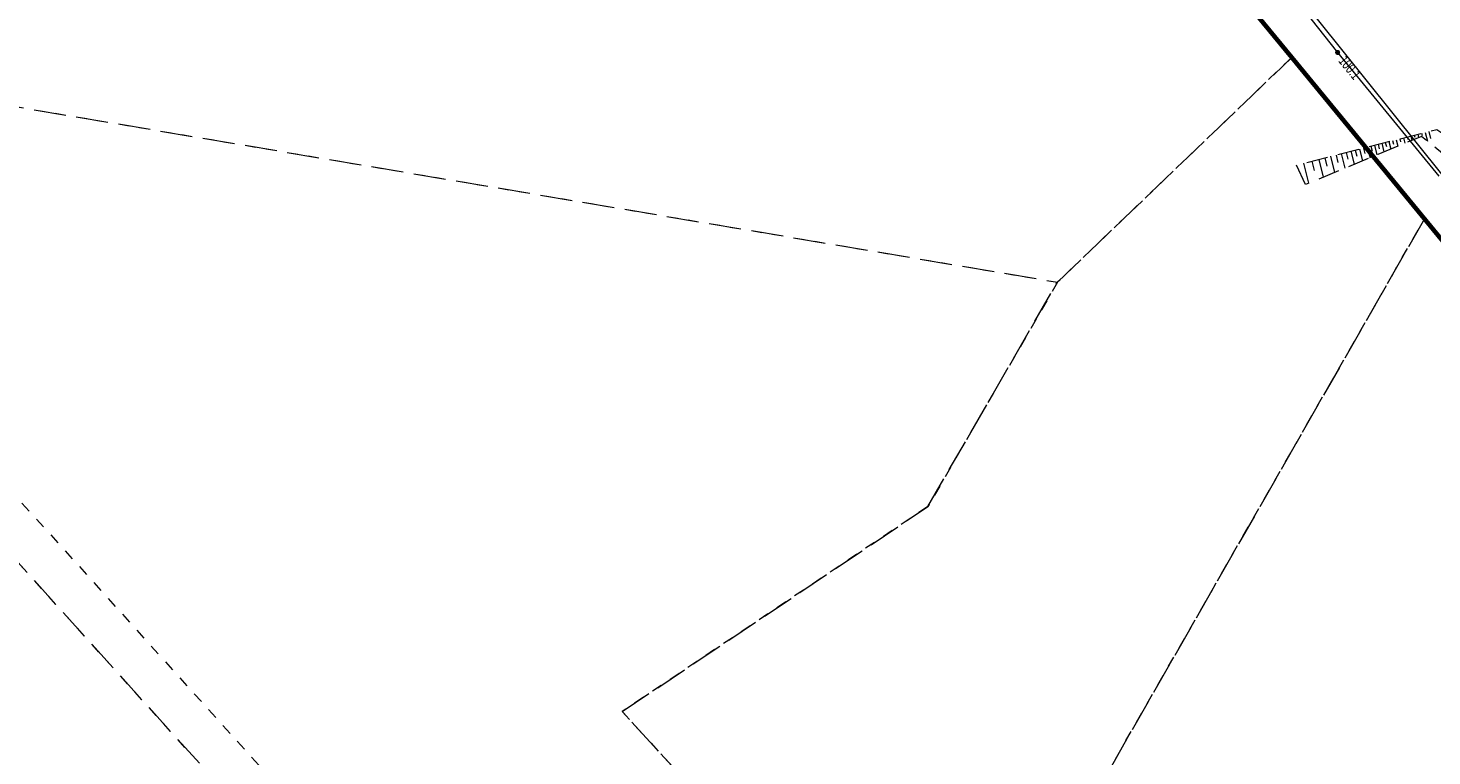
# Model space of a CAD drawing. Header units: inches. Extents: x 6497603 to 6502483, y 5925790 to 5934357.
# Tile 232 of 256: x 6500849 to 6500947, y 5927146 to 5927197. Entities that reach past the tile are written whole.
import ezdxf
from ezdxf.enums import TextEntityAlignment as Align

# ---------------------------------------------------------------- set-up
doc = ezdxf.new("R2010")
doc.units = ezdxf.units.IN
doc.header["$MEASUREMENT"] = 0
for name, pattern in [('1.5_0.75', [2.25, 1.5, -0.75]), ('219-1000', [0, 0]), ('egkk-1000', [3, 2.25, -0.75]), ('egug-1000', [1.5, 0.75, -0.75])]:
    doc.linetypes.add(name, pattern=pattern)
for name, color, linetype in [('000 Inne (niezydentyfikowane)', 7, 'Continuous'), ('217-kontur klasyfikacyjny', 7, 'Continuous'), ('218-kontur użytku gruntowego', 7, 'Continuous'), ('219-działka ewidencyjna', 7, 'Continuous'), ('przewód telekomunikacyjny podziemny', 7, 'Continuous'), ('rzędna', 7, 'Continuous'), ('rzędna-Atr2', 7, 'Continuous'), ('skarpa nieumocniona', 7, 'Continuous')]:
    doc.layers.add(name, color=color, linetype=linetype)
doc.styles.get("Standard").update_dxf_attribs({"font": 'arial.ttf'})

# ---------------------------------------------------------------- blocks, each defined once
blk = doc.blocks.new('PW01')
at = {"linetype": 'Continuous', "lineweight": 13}
h = blk.add_hatch(color=0, dxfattribs=at)
edge = h.paths.add_edge_path()
edge.add_arc((0, 0), 0.18, 0, 360)

msp = doc.modelspace()

# ---------------------------------------------------------------- linework, layer by layer
at = {"color": 6, "lineweight": 70}
msp.add_lwpolyline([(6500494.826, 5927598.211), (6500560.74, 5927539.05), (6500612.603, 5927492.811), (6500630.68, 5927476.72), (6500667.62, 5927440.55), (6500677.534, 5927432.625), (6500706.59, 5927409.4), (6500721.72, 5927394.9), (6500753.28, 5927365.845), (6500790.226, 5927332.542), (6500822.361, 5927303.419), (6500863.27, 5927266.18), (6500897.263, 5927237.25), (6500912.951, 5927223.905), (6500930.854, 5927202.204), (6500937.14, 5927194.57), (6500953.68, 5927174.48)], dxfattribs=at)
at = {"layer": '000 Inne (niezydentyfikowane)', "color": 7, "linetype": 'Continuous', "lineweight": 18, "flags": 128}
for points in [[(6500946.24, 5927189.26), (6500946.28, 5927189.11)], [(6500946.49, 5927189.32), (6500946.65, 5927188.7)], [(6500946.75, 5927189.38), (6500946.87, 5927188.9)], [(6500942.17, 5927188.22), (6500942.27, 5927187.83)], [(6500942.44, 5927188.29), (6500942.63, 5927187.54)], [(6500942.69, 5927188.35), (6500942.78, 5927188)], [(6500942.94, 5927188.42), (6500943.11, 5927187.74)], [(6500943.2, 5927188.48), (6500943.28, 5927188.16)], [(6500943.45, 5927188.55), (6500943.6, 5927187.95)], [(6500943.7, 5927188.61), (6500943.78, 5927188.33)], [(6500943.96, 5927188.68), (6500944.09, 5927188.15)], [(6500944.21, 5927188.74), (6500944.27, 5927188.5)], [(6500944.46, 5927188.8), (6500944.58, 5927188.35)], [(6500944.72, 5927188.87), (6500944.77, 5927188.66)], [(6500944.97, 5927188.93), (6500945.07, 5927188.56)], [(6500945.23, 5927189), (6500945.27, 5927188.83)], [(6500945.48, 5927189.06), (6500945.56, 5927188.76)], [(6500945.73, 5927189.13), (6500945.77, 5927188.99)], [(6500945.99, 5927189.19), (6500946.04, 5927188.96)], [(6500938.56, 5927187.3), (6500938.72, 5927186.65)], [(6500939.03, 5927187.42), (6500939.35, 5927186.18)], [(6500939.46, 5927187.53), (6500939.61, 5927186.94)], [(6500939.87, 5927187.64), (6500940.15, 5927186.51)], [(6500940.25, 5927187.73), (6500940.38, 5927187.2)], [(6500940.61, 5927187.83), (6500940.87, 5927186.81)], [(6500940.96, 5927187.91), (6500941.08, 5927187.43)], [(6500941.28, 5927188), (6500941.52, 5927187.08)], [(6500941.59, 5927188.08), (6500941.7, 5927187.64)], [(6500941.89, 5927188.15), (6500942.1, 5927187.32)], [(6500937.96, 5927187.15), (6500938.32, 5927185.75)]]:
    msp.add_lwpolyline(points, dxfattribs=at)
at = {"layer": '217-kontur klasyfikacyjny', "color": 3, "linetype": 'egkk-1000', "lineweight": 18, "flags": 128}
for points in [[(6500937.14, 5927194.57), (6500913.09, 5927223.78)], [(6500920.72, 5927178.82), (6500937.14, 5927194.57)], [(6500946.45, 5927183.26), (6500937.14, 5927194.57)], [(6500840.09, 5927192.4), (6500920.72, 5927178.82)], [(6500946.45, 5927183.26), (6500921.05, 5927138.88)], [(6500953.68, 5927174.48), (6500946.45, 5927183.26)], [(6500911.63, 5927163.09), (6500920.72, 5927178.82)], [(6500870.61, 5927133.98), (6500838.09, 5927169.96)], [(6500890.2, 5927148.73), (6500911.63, 5927163.09)], [(6500900.49, 5927137.46), (6500890.2, 5927148.73)]]:
    msp.add_lwpolyline(points, dxfattribs=at)
at = {"layer": '218-kontur użytku gruntowego', "color": 3, "linetype": 'egug-1000', "lineweight": 18, "flags": 128}
for points in [[(6500769.65, 5927250.12), (6500872.84, 5927135.99)], [(6500937.14, 5927194.57), (6500913.09, 5927223.78)], [(6500937.14, 5927194.57), (6500920.72, 5927178.82)], [(6500946.45, 5927183.26), (6500937.14, 5927194.57)], [(6500840.09, 5927192.4), (6500920.72, 5927178.82)], [(6500921.05, 5927138.88), (6500946.45, 5927183.26)], [(6500953.68, 5927174.48), (6500946.45, 5927183.26)], [(6500920.72, 5927178.82), (6500911.63, 5927163.09)], [(6500870.61, 5927133.98), (6500838.09, 5927169.96)], [(6500911.63, 5927163.09), (6500890.2, 5927148.73)], [(6500890.2, 5927148.73), (6500900.49, 5927137.46)]]:
    msp.add_lwpolyline(points, dxfattribs=at)
at = {"layer": '219-działka ewidencyjna', "color": 3, "linetype": '219-1000', "lineweight": 18, "flags": 128}
for points in [[(6500953.68, 5927174.48), (6500913.09, 5927223.78)], [(6500956.28, 5927175.65), (6500925.2, 5927214.4)]]:
    msp.add_lwpolyline(points, dxfattribs=at)
at = {"layer": 'przewód telekomunikacyjny podziemny', "color": 30, "linetype": 'Continuous', "lineweight": 18, "flags": 128}
msp.add_lwpolyline([(6500872.53, 5927272.77), (6500882.6, 5927263.89), (6500894.14, 5927253.04), (6500895.82, 5927251.21), (6500901.01, 5927246.48), (6500909.33, 5927238.63), (6500916.02, 5927233.93), (6500929.7, 5927221.93), (6500936.14, 5927215.38), (6500929.18, 5927207.38), (6500933.42, 5927203.71), (6500940.36, 5927194.92), (6500947.45, 5927186.26)], dxfattribs=at)
at = {"layer": 'skarpa nieumocniona', "color": 7, "linetype": '1.5_0.75', "lineweight": 18, "flags": 128}
msp.add_lwpolyline([(6500938.1, 5927185.66), (6500937.48, 5927187.03), (6500947.32, 5927189.53), (6500949.39, 5927188.1), (6500959.36, 5927171.25), (6500969.51, 5927148.13), (6500968.42, 5927147.64), (6500967.42, 5927147.19), (6500957.26, 5927170.31), (6500948.11, 5927187.52), (6500946.23, 5927189.04)], close=True, dxfattribs=at)
msp.add_lwpolyline([(6500938.1, 5927185.66), (6500937.48, 5927187.03), (6500947.32, 5927189.53), (6500949.39, 5927188.1), (6500959.36, 5927171.25), (6500969.51, 5927148.13), (6500968.42, 5927147.64), (6500967.42, 5927147.19), (6500957.26, 5927170.31), (6500948.11, 5927187.52), (6500946.23, 5927189.04)], close=True, dxfattribs=at)

# ---------------------------------------------------------------- block references
at = {"layer": 'rzędna', "color": 30, "linetype": 'Continuous', "lineweight": 18}
msp.add_blockref('PW01', (6500940.36, 5927194.92), dxfattribs=at)

# ---------------------------------------------------------------- texts
at = {"layer": 'rzędna-Atr2', "color": 30, "width": 0.667}
msp.add_text('100.1', height=0.75, rotation=309.307, dxfattribs=at).set_placement((6500940.67, 5927194.54), align=Align.MIDDLE_LEFT)

doc.saveas('drawing.dxf')
